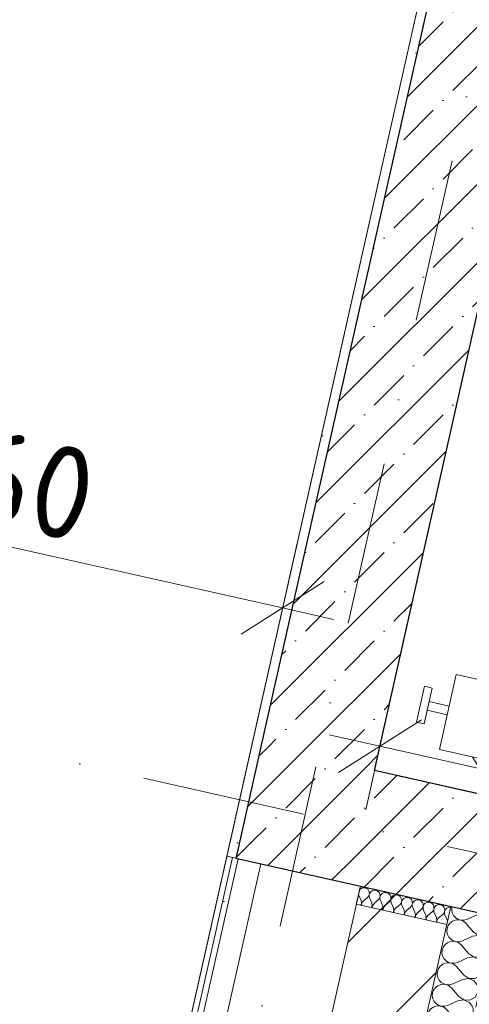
# Model space of a CAD drawing. Header units: millimetres. Extents: x -7213913 to -6930487, y 6129472 to 6353620.
# Tile 147 of 256: x -7194081 to -7193111, y 6175156 to 6177281. Entities that reach past the tile are written whole.
import ezdxf
from ezdxf.enums import TextEntityAlignment as Align

# ---------------------------------------------------------------- set-up
doc = ezdxf.new("R2010")
doc.units = ezdxf.units.MM
doc.header["$MEASUREMENT"] = 0
doc.linetypes.add('короткая штриховая', pattern=[282.222222, 141.111111, -141.111111])
doc.linetypes.add('Штрихпунктирная', pattern=[670.277762, 352.777767, -176.388884, 0, -141.111112])
for name, color, linetype, lineweight in [('0_Ном._пера__1', 7, 'Continuous', 0), ('S - МОП.АР_Ном._пера__2', 8, 'Continuous', 15), ('АР-вертикальная связь - Лифт.АР_Ном._пера__120', 7, 'Continuous', 0), ('АР-Стены_внешние_.АР_Ном._пера__1', 7, 'Continuous', 0), ('АР-Стены_внутренние_пилоны.АР_Ном._пера__1', 7, 'Continuous', 15), ('АР-Стены_Перегородки_межквартирные_200.АР_Ном._пера__1', 7, 'Continuous', 15), ('АР-Чертеж-Оси_Осевые размеры.АР_Ном._пера__120', 7, 'Continuous', 0), ('АР-Чертеж-Размеры.АР_Ном._пера__1', 7, 'Continuous', 0), ('Паспорта Зон Archicad_Ном._пера__1', 7, 'Continuous', 0)]:
    doc.layers.add(name, color=color, linetype=linetype, lineweight=lineweight)
for name, color, linetype in [('S - МОП.АР', 7, 'Continuous'), ('АР-Стены_внутренние_пилоны.АР', 7, 'Continuous'), ('АР-Стены_Перегородки_межквартирные_200.АР', 7, 'Continuous'), ('АР-Чертеж-Оси_Осевые размеры.АР', 7, 'Continuous'), ('АР-Чертеж-Размеры.АР', 7, 'Continuous')]:
    doc.layers.add(name, color=color, linetype=linetype)
doc.styles.add('РЎР“Р•РќР•Р\xa0Р\x98Р\xa0_РЎРўР\x98Р›Р¬_2', font='calibri.ttf')
doc.styles.add('РЎР“Р•РќР•Р\xa0Р\x98Р\xa0_РЎРўР\x98Р›Р¬_3', font='GOST_Common.ttf')
doc.styles.add('РЎР“Р•РќР•Р\xa0Р\x98Р\xa0_РЎРўР\x98Р›Р¬_5', font='GOTHIC.TTF')
doc.dimstyles.new('СГЕНЕРИР_СТИЛЬ__3', dxfattribs={"dimtxt": 129.999995, "dimasz": 142.5, "dimexe": 0.18, "dimexo": 300000, "dimgap": 0, "dimtad": 1, "dimdec": 0, "dimzin": 0, "dimdsep": 46, "dimtxsty": 'РЎР“Р•РќР•Р\xa0Р\x98Р\xa0_РЎРўР\x98Р›Р¬_3', "dimblk": 'ARROWHEAD_6', "dimblk1": 'ARROWHEAD_6', "dimblk2": 'ARROWHEAD_6', "dimcen": 0.09, "dimclrd": 7, "dimclre": 7, "dimclrt": 7, "dimazin": 0, "dimtfac": 1, "dimtdec": 4, "dimtmove": 0, "dimatfit": 3, "dimfxl": 1, "dimtolj": 1, "dimtzin": 0, "dimarcsym": 0})
doc.dimstyles.new('СГЕНЕРИР_СТИЛЬ__5', dxfattribs={"dimtxt": 200, "dimasz": 142.5, "dimexe": 0.18, "dimexo": 0.0625, "dimgap": 0, "dimtad": 1, "dimdec": 0, "dimzin": 0, "dimdsep": 46, "dimtxsty": 'РЎР“Р•РќР•Р\xa0Р\x98Р\xa0_РЎРўР\x98Р›Р¬_3', "dimblk": 'ARROWHEAD_6', "dimblk1": 'ARROWHEAD_6', "dimblk2": 'ARROWHEAD_6', "dimcen": 0.09, "dimse1": 1, "dimse2": 1, "dimclrd": 7, "dimclre": 7, "dimclrt": 7, "dimazin": 0, "dimtfac": 1, "dimtdec": 4, "dimtmove": 0, "dimatfit": 3, "dimfxl": 1, "dimtolj": 1, "dimtzin": 0, "dimarcsym": 0})
pattern_1 = [(45, (-6566190.34, 6562677.8), (-84.852814, 84.852814), []), (45, (-6566232.77, 6562720.22), (-84.852814, 84.852814), [90, -30, 0, -30])]
pattern_2 = [(0, (-6566190.34, 6562677.795), (0, 75), [0, -75])]
pattern_3 = [(45, (-6566190.34, 6563027.8), (-111.369318, 111.369318), [0, -105, 0, -157.5]), (110, (-6565840.34, 6563027.8), (148.001588, 53.868173), [0, -77, 0, -133])]

# ---------------------------------------------------------------- blocks, each defined once
blk = doc.blocks.new('Коридор _6_62_1', base_point=(-7194100.6, 6175439.7))
at = {"layer": 'S - МОП.АР_Ном._пера__2', "color": 8, "linetype": 'Continuous', "lineweight": 15, "flags": 128}
blk.add_lwpolyline([(-7197544.7, 6165182), (-7194510.3, 6164500.5), (-7194115.8, 6166256.9), (-7195628.1, 6166596.6), (-7194701.2, 6170723.6), (-7193138.8, 6177680.3), (-7194660.9, 6178022.2)], close=True, dxfattribs=at)
at = {"layer": 'Паспорта Зон Archicad_Ном._пера__1', "color": 7, "lineweight": 0, "style": 'РЎР“Р•РќР•Р\xa0Р\x98Р\xa0_РЎРўР\x98Р›Р¬_3'}
blk.add_attdef('ROOM_NUMBER', text='', height=350, rotation=347.3417, dxfattribs=at).set_placement((-7194567.4, 6175393.1), align=Align.MIDDLE_CENTER)
at = {"layer": 'Паспорта Зон Archicad_Ном._пера__1', "color": 7, "lineweight": 0, "style": 'РЎР“Р•РќР•Р\xa0Р\x98Р\xa0_РЎРўР\x98Р›Р¬_2'}
blk.add_attdef('ROOM_AREA', text='', height=200, rotation=347.3417, dxfattribs=at).set_placement((-7194299.3, 6174808.5), align=Align.MIDDLE_RIGHT)
blk = doc.blocks.new('Стена_182_1', base_point=(-7193465.1, 6175565.6))
at = {"layer": 'АР-Стены_внутренние_пилоны.АР', "linetype": 'Continuous', "lineweight": 0, "true_color": 0x000000}
h = blk.add_hatch(dxfattribs=at)
h.set_pattern_fill('ЖЕЛЕЗОБЕТОН__PROJECT__0001', color=18, style=0, pattern_type=2)
h.set_pattern_definition(pattern_1)
h.paths.add_polyline_path([(-7193559.7, 6175715), (-7193610.4, 6175489.1), (-7193315.8, 6175660.2)])
h = blk.add_hatch(dxfattribs=at)
h.set_pattern_fill('ЖЕЛЕЗОБЕТОН__PROJECT__0001', color=18, style=0, pattern_type=2)
h.set_pattern_definition(pattern_1)
h.paths.add_polyline_path([(-7193610.4, 6175489.1), (-7193614.5, 6175471), (-7193370.6, 6175416.3), (-7193315.8, 6175660.2)])
h = blk.add_hatch(dxfattribs=at)
h.set_pattern_fill('ЖЕЛЕЗОБЕТОН__PROJECT__0001', color=18, style=0, pattern_type=2)
h.set_pattern_definition(pattern_1)
h.paths.add_polyline_path([(-7193315.8, 6175660.2), (-7193370.6, 6175416.3), (-7191526.5, 6175002.1), (-7191471.7, 6175246)])
at = {"layer": 'АР-Стены_внутренние_пилоны.АР_Ном._пера__1', "color": 7, "linetype": 'Continuous', "lineweight": 30}
for p, q in [((-7193559.7, 6175715), (-7193610.4, 6175489.1)), ((-7193610.4, 6175489.1), (-7193614.5, 6175471))]:
    blk.add_line(p, q, dxfattribs=at)
at = {"layer": 'АР-Стены_внутренние_пилоны.АР_Ном._пера__1', "color": 7, "linetype": 'Continuous', "lineweight": 30, "flags": 128}
for points in [[(-7191471.7, 6175246), (-7193315.8, 6175660.2)], [(-7193614.5, 6175471), (-7191526.5, 6175002.1)]]:
    blk.add_lwpolyline(points, dxfattribs=at)
blk = doc.blocks.new('Стена_200_1', base_point=(-7193614.5, 6175471))
at = {"layer": 'АР-Стены_Перегородки_межквартирные_200.АР', "linetype": 'Continuous', "lineweight": 0, "true_color": 0x000000}
h = blk.add_hatch(dxfattribs=at)
h.set_pattern_fill('ШТУКАТУРКА__ГИПС_03_0001', color=18, style=0, pattern_type=2)
h.set_pattern_definition(pattern_2)
h.paths.add_polyline_path([(-7193634, 6175475.4), (-7194350.6, 6172284.8), (-7194338.4, 6172282), (-7193621.8, 6175472.7)])
h = blk.add_hatch(dxfattribs=at)
h.set_pattern_fill('ШТУКАТУРКА__ГИПС_03_0001', color=18, style=0, pattern_type=2)
h.set_pattern_definition(pattern_2)
h.paths.add_polyline_path([(-7193621.8, 6175472.7), (-7194338.4, 6172282), (-7194326.2, 6172279.3), (-7193609.6, 6175470)])
at = {"layer": 'АР-Стены_Перегородки_межквартирные_200.АР_Ном._пера__1', "color": 7, "linetype": 'Continuous', "lineweight": 0}
for p, q in [((-7193621.8, 6175472.7), (-7194338.4, 6172282)), ((-7193609.6, 6175470), (-7194326.2, 6172279.3))]:
    blk.add_line(p, q, dxfattribs=at)
at = {"layer": 'АР-Стены_Перегородки_межквартирные_200.АР_Ном._пера__1', "color": 7, "linetype": 'Continuous', "lineweight": 0, "flags": 128}
for points in [[(-7193634, 6175475.4), (-7194350.6, 6172284.8)], [(-7193560.8, 6175459), (-7193634, 6175475.4)], [(-7194277.4, 6172268.3), (-7193560.8, 6175459)]]:
    blk.add_lwpolyline(points, dxfattribs=at)
blk = doc.blocks.new('Стена_201_1', base_point=(-7193987.1, 6172100.6))
at = {"layer": 'АР-Стены_Перегородки_межквартирные_200.АР', "linetype": 'Continuous', "lineweight": 0, "true_color": 0x000000}
h = blk.add_hatch(dxfattribs=at)
h.set_pattern_fill('БЛОКИ_БЕТОННЫЕ_ЭФФЕКТИВН_78', color=18, style=0, pattern_type=2)
h.set_pattern_definition([(45, (-6566190.34, 6562677.8), (-127.279217, 127.279217), [])])
h.paths.add_polyline_path([(-7194062.8, 6172220.1), (-7193867.6, 6172176.3), (-7193151, 6175367), (-7193346.2, 6175410.8)])
at = {"layer": 'АР-Стены_Перегородки_межквартирные_200.АР_Ном._пера__1', "color": 7, "linetype": 'Continuous', "lineweight": 15, "flags": 128}
for points in [[(-7193346.2, 6175410.8), (-7194062.8, 6172220.1)], [(-7193151, 6175367), (-7193346.2, 6175410.8)], [(-7193216.8, 6175074.3), (-7193151, 6175367)]]:
    blk.add_lwpolyline(points, dxfattribs=at)
blk = doc.blocks.new('Стена_270_1', base_point=(-7192544.8, 6179663.4))
at = {"layer": 'АР-Стены_внутренние_пилоны.АР', "linetype": 'Continuous', "lineweight": 0, "true_color": 0x000000}
h = blk.add_hatch(dxfattribs=at)
h.set_pattern_fill('ЖЕЛЕЗОБЕТОН__PROJECT__0001', color=18, style=0, pattern_type=2)
h.set_pattern_definition(pattern_1)
h.paths.add_polyline_path([(-7192694.1, 6179568.8), (-7193559.7, 6175715), (-7193315.8, 6175660.2), (-7192450.2, 6179514)])
h = blk.add_hatch(dxfattribs=at)
h.set_pattern_fill('ШТУКАТУРКА__ГИПС_01_0001', color=18, style=0, pattern_type=2)
h.set_pattern_definition(pattern_3)
h.paths.add_polyline_path([(-7193138.8, 6177680.3), (-7193634, 6175475.4), (-7193610.4, 6175489.1), (-7193119.3, 6177675.9)])
h = blk.add_hatch(dxfattribs=at)
h.set_pattern_fill('ШТУКАТУРКА__ГИПС_01_0001', color=18, style=0, pattern_type=2)
h.set_pattern_definition(pattern_3)
h.paths.add_polyline_path([(-7193634, 6175475.4), (-7193614.5, 6175471), (-7193610.4, 6175489.1)])
at = {"layer": 'АР-Стены_внутренние_пилоны.АР_Ном._пера__1', "color": 7, "linetype": 'Continuous', "lineweight": 30}
for p, q in [((-7193114.9, 6177695.5), (-7193559.7, 6175715)), ((-7193559.7, 6175715), (-7193610.4, 6175489.1)), ((-7193610.4, 6175489.1), (-7193614.5, 6175471))]:
    blk.add_line(p, q, dxfattribs=at)
at = {"layer": 'АР-Стены_внутренние_пилоны.АР_Ном._пера__1', "color": 7, "linetype": 'Continuous', "lineweight": 0, "flags": 128}
for points in [[(-7193138.8, 6177680.3), (-7193634, 6175475.4)], [(-7193634, 6175475.4), (-7193614.5, 6175471)]]:
    blk.add_lwpolyline(points, dxfattribs=at)
at = {"layer": 'АР-Стены_внутренние_пилоны.АР_Ном._пера__1', "color": 7, "linetype": 'Continuous', "lineweight": 30, "flags": 128}
blk.add_lwpolyline([(-7193315.8, 6175660.2), (-7192910.4, 6177465.2)], dxfattribs=at)
blk = doc.blocks.new('*X823', base_point=(-6566190.3, 6562677.8))
at = {"layer": 'АР-Стены_внешние_.АР_Ном._пера__1', "color": 7, "linetype": 'Continuous', "lineweight": 0}
for p, q in [((-7193339.3, 6175407.4), (-7193342.5, 6175406.8)), ((-7193336, 6175407.1), (-7193339.3, 6175407.4)), ((-7193350.2, 6175392.9), (-7193349.5, 6175390.6)), ((-7193344.6, 6175379.8), (-7193349.5, 6175390.6)), ((-7193345.5, 6175405.3), (-7193347.9, 6175403)), ((-7193347.9, 6175403), (-7193347.9, 6175402.9)), ((-7193342.5, 6175406.8), (-7193345.5, 6175405.3)), ((-7193340, 6175378.7), (-7193330.9, 6175386.5)), ((-7193333, 6175406), (-7193336, 6175407.1)), ((-7193330.3, 6175404), (-7193333, 6175406)), ((-7193330.9, 6175386.5), (-7193328.7, 6175388.9)), ((-7193328.3, 6175401.4), (-7193330.3, 6175404)), ((-7193328.7, 6175388.9), (-7193327.3, 6175391.9)), ((-7193327.1, 6175398.4), (-7193328.3, 6175401.4)), ((-7193327.3, 6175391.9), (-7193326.7, 6175395.1)), ((-7193326.3, 6175395), (-7193327.2, 6175391.8)), ((-7193327.2, 6175391.8), (-7193327.2, 6175388.6)), ((-7193327.2, 6175388.6), (-7193326.3, 6175385.4)), ((-7193326.7, 6175395.1), (-7193327.1, 6175398.4)), ((-7193324.6, 6175397.8), (-7193326.3, 6175395)), ((-7193322.2, 6175400.1), (-7193324.6, 6175397.8)), ((-7193319.3, 6175401.5), (-7193322.2, 6175400.1)), ((-7193316.1, 6175402.2), (-7193319.3, 6175401.5)), ((-7193312.8, 6175401.9), (-7193316.1, 6175402.2)), ((-7193309.7, 6175400.8), (-7193312.8, 6175401.9)), ((-7193307.1, 6175398.8), (-7193309.7, 6175400.8)), ((-7193305.1, 6175396.2), (-7193307.1, 6175398.8)), ((-7193305.5, 6175383.7), (-7193304.1, 6175386.7)), ((-7193303.9, 6175393.2), (-7193305.1, 6175396.2)), ((-7193304.1, 6175386.7), (-7193303.5, 6175389.9)), ((-7193303.1, 6175389.8), (-7193304, 6175386.6)), ((-7193304, 6175386.6), (-7193304, 6175383.3)), ((-7193303.5, 6175389.9), (-7193303.9, 6175393.2)), ((-7193301.4, 6175392.6), (-7193303.1, 6175389.8)), ((-7193299, 6175394.8), (-7193301.4, 6175392.6)), ((-7193296.1, 6175396.3), (-7193299, 6175394.8)), ((-7193292.8, 6175397), (-7193296.1, 6175396.3)), ((-7193289.6, 6175396.7), (-7193292.8, 6175397)), ((-7193286.5, 6175395.5), (-7193289.6, 6175396.7)), ((-7193283.9, 6175393.6), (-7193286.5, 6175395.5)), ((-7193281.8, 6175391), (-7193283.9, 6175393.6)), ((-7193280.6, 6175387.9), (-7193281.8, 6175391)), ((-7193280.3, 6175384.7), (-7193280.6, 6175387.9)), ((-7193278.2, 6175387.4), (-7193279.9, 6175384.6)), ((-7193275.8, 6175389.6), (-7193278.2, 6175387.4)), ((-7193272.8, 6175391.1), (-7193275.8, 6175389.6)), ((-7193269.6, 6175391.7), (-7193272.8, 6175391.1)), ((-7193266.3, 6175391.5), (-7193269.6, 6175391.7)), ((-7193263.3, 6175390.3), (-7193266.3, 6175391.5)), ((-7193260.6, 6175388.4), (-7193263.3, 6175390.3)), ((-7193258.6, 6175385.8), (-7193260.6, 6175388.4)), ((-7193246.4, 6175386.5), (-7193249.6, 6175385.9)), ((-7193243.1, 6175386.3), (-7193246.4, 6175386.5)), ((-7193240, 6175385.1), (-7193243.1, 6175386.3)), ((-7193345.4, 6175369.4), (-7193343.7, 6175373.3)), ((-7193343.7, 6175373.3), (-7193344.6, 6175379.8)), ((-7193343.6, 6175373.3), (-7193343.7, 6175369.1)), ((-7193340, 6175378.7), (-7193343.6, 6175373.3)), ((-7193321.4, 6175374.6), (-7193326.3, 6175385.4)), ((-7193322.1, 6175364.2), (-7193320.4, 6175368.1)), ((-7193320.4, 6175368.1), (-7193321.4, 6175374.6)), ((-7193320.3, 6175368.1), (-7193320.5, 6175363.9)), ((-7193316.7, 6175373.5), (-7193320.3, 6175368.1)), ((-7193316.7, 6175373.5), (-7193307.7, 6175381.2)), ((-7193307.7, 6175381.2), (-7193305.5, 6175383.7)), ((-7193304, 6175383.3), (-7193303, 6175380.2)), ((-7193298.2, 6175369.3), (-7193303, 6175380.2)), ((-7193297.2, 6175362.9), (-7193298.2, 6175369.3)), ((-7193293.5, 6175368.3), (-7193297.1, 6175362.9)), ((-7193293.5, 6175368.3), (-7193284.5, 6175376)), ((-7193284.5, 6175376), (-7193282.3, 6175378.5)), ((-7193282.3, 6175378.5), (-7193280.8, 6175381.4)), ((-7193280.8, 6175381.4), (-7193280.3, 6175384.7)), ((-7193279.9, 6175384.6), (-7193280.8, 6175381.4)), ((-7193280.8, 6175381.4), (-7193280.7, 6175378.1)), ((-7193280.7, 6175378.1), (-7193279.8, 6175375)), ((-7193274.9, 6175364.1), (-7193279.8, 6175375)), ((-7193270.3, 6175363.1), (-7193261.2, 6175370.8)), ((-7193261.2, 6175370.8), (-7193259, 6175373.3)), ((-7193259, 6175373.3), (-7193257.6, 6175376.2)), ((-7193257.4, 6175382.7), (-7193258.6, 6175385.8)), ((-7193257.6, 6175376.2), (-7193257.1, 6175379.5)), ((-7193256.6, 6175379.4), (-7193257.5, 6175376.2)), ((-7193257.5, 6175376.2), (-7193257.5, 6175372.9)), ((-7193257.5, 6175372.9), (-7193256.6, 6175369.8)), ((-7193257.1, 6175379.5), (-7193257.4, 6175382.7)), ((-7193254.9, 6175382.2), (-7193256.6, 6175379.4)), ((-7193251.7, 6175358.9), (-7193256.6, 6175369.8)), ((-7193252.5, 6175384.4), (-7193254.9, 6175382.2)), ((-7193249.6, 6175385.9), (-7193252.5, 6175384.4)), ((-7193247, 6175357.9), (-7193238, 6175365.6)), ((-7193237.4, 6175383.2), (-7193240, 6175385.1)), ((-7193238, 6175365.6), (-7193235.8, 6175368)), ((-7193235.4, 6175380.6), (-7193237.4, 6175383.2)), ((-7193235.8, 6175368), (-7193234.4, 6175371)), ((-7193234.2, 6175377.5), (-7193235.4, 6175380.6)), ((-7193234.4, 6175371), (-7193233.8, 6175374.2)), ((-7193233.4, 6175374.1), (-7193234.3, 6175371)), ((-7193234.3, 6175371), (-7193234.3, 6175367.7)), ((-7193234.3, 6175367.7), (-7193233.3, 6175364.5)), ((-7193233.8, 6175374.2), (-7193234.2, 6175377.5)), ((-7193231.7, 6175377), (-7193233.4, 6175374.1)), ((-7193229.3, 6175379.2), (-7193231.7, 6175377)), ((-7193226.4, 6175380.7), (-7193229.3, 6175379.2)), ((-7193223.2, 6175381.3), (-7193226.4, 6175380.7)), ((-7193219.9, 6175381), (-7193223.2, 6175381.3)), ((-7193216.8, 6175379.9), (-7193219.9, 6175381)), ((-7193214.2, 6175377.9), (-7193216.8, 6175379.9)), ((-7193212.2, 6175375.3), (-7193214.2, 6175377.9)), ((-7193212.6, 6175362.8), (-7193211.2, 6175365.8)), ((-7193210.9, 6175372.3), (-7193212.2, 6175375.3)), ((-7193211.2, 6175365.8), (-7193210.6, 6175369)), ((-7193210.2, 6175368.9), (-7193211.1, 6175365.8)), ((-7193211.1, 6175365.8), (-7193211, 6175362.5)), ((-7193210.6, 6175369), (-7193210.9, 6175372.3)), ((-7193208.5, 6175371.7), (-7193210.2, 6175368.9)), ((-7193206.1, 6175374), (-7193208.5, 6175371.7)), ((-7193203.1, 6175375.5), (-7193206.1, 6175374)), ((-7193199.9, 6175376.1), (-7193203.1, 6175375.5)), ((-7193196.6, 6175375.8), (-7193199.9, 6175376.1)), ((-7193193.6, 6175374.7), (-7193196.6, 6175375.8)), ((-7193190.9, 6175372.7), (-7193193.6, 6175374.7)), ((-7193188.9, 6175370.1), (-7193190.9, 6175372.7)), ((-7193187.7, 6175367.1), (-7193188.9, 6175370.1)), ((-7193187.4, 6175363.8), (-7193187.7, 6175367.1)), ((-7193185.2, 6175366.5), (-7193187, 6175363.7)), ((-7193182.8, 6175368.8), (-7193185.2, 6175366.5)), ((-7193179.9, 6175370.2), (-7193182.8, 6175368.8)), ((-7193176.7, 6175370.9), (-7193179.9, 6175370.2)), ((-7193173.4, 6175370.6), (-7193176.7, 6175370.9)), ((-7193170.3, 6175369.5), (-7193173.4, 6175370.6)), ((-7193167.7, 6175367.5), (-7193170.3, 6175369.5)), ((-7193165.7, 6175364.9), (-7193167.7, 6175367.5)), ((-7193164.5, 6175361.9), (-7193165.7, 6175364.9)), ((-7193156.7, 6175365), (-7193159.6, 6175363.5)), ((-7193153.5, 6175365.7), (-7193156.7, 6175365)), ((-7193151.3, 6175365.5), (-7193153.5, 6175365.7)), ((-7193298.9, 6175359), (-7193297.2, 6175362.9)), ((-7193297.1, 6175362.9), (-7193297.3, 6175358.6)), ((-7193275.7, 6175353.8), (-7193274, 6175357.7)), ((-7193274, 6175357.7), (-7193274.9, 6175364.1)), ((-7193273.9, 6175357.7), (-7193274, 6175353.4)), ((-7193270.3, 6175363.1), (-7193273.9, 6175357.7)), ((-7193252.4, 6175348.6), (-7193250.7, 6175352.5)), ((-7193250.7, 6175352.5), (-7193251.7, 6175358.9)), ((-7193250.7, 6175352.4), (-7193250.8, 6175348.2)), ((-7193247, 6175357.9), (-7193250.7, 6175352.4)), ((-7193228.5, 6175353.7), (-7193233.3, 6175364.5)), ((-7193229.2, 6175343.4), (-7193227.5, 6175347.2)), ((-7193227.5, 6175347.2), (-7193228.5, 6175353.7)), ((-7193227.4, 6175347.2), (-7193227.6, 6175343)), ((-7193223.8, 6175352.6), (-7193227.4, 6175347.2)), ((-7193223.8, 6175352.6), (-7193214.8, 6175360.4)), ((-7193214.8, 6175360.4), (-7193212.6, 6175362.8)), ((-7193211, 6175362.5), (-7193210.1, 6175359.3)), ((-7193205.2, 6175348.5), (-7193210.1, 6175359.3)), ((-7193204.3, 6175342), (-7193205.2, 6175348.5)), ((-7193200.6, 6175347.4), (-7193204.2, 6175342)), ((-7193200.6, 6175347.4), (-7193191.5, 6175355.2)), ((-7193191.5, 6175355.2), (-7193189.3, 6175357.6)), ((-7193189.3, 6175357.6), (-7193187.9, 6175360.6)), ((-7193187.9, 6175360.6), (-7193187.4, 6175363.8)), ((-7193187, 6175363.7), (-7193187.8, 6175360.5)), ((-7193187.8, 6175360.5), (-7193187.8, 6175357.3)), ((-7193187.8, 6175357.3), (-7193186.9, 6175354.1)), ((-7193182, 6175343.3), (-7193186.9, 6175354.1)), ((-7193177.4, 6175342.2), (-7193168.3, 6175349.9)), ((-7193168.3, 6175349.9), (-7193166.1, 6175352.4)), ((-7193166.1, 6175352.4), (-7193164.7, 6175355.4)), ((-7193164.7, 6175355.4), (-7193164.1, 6175358.6)), ((-7193163.7, 6175358.5), (-7193164.6, 6175355.3)), ((-7193164.6, 6175355.3), (-7193164.6, 6175352)), ((-7193164.6, 6175352), (-7193163.7, 6175348.9)), ((-7193164.1, 6175358.6), (-7193164.5, 6175361.9)), ((-7193162, 6175361.3), (-7193163.7, 6175358.5)), ((-7193158.8, 6175338), (-7193163.7, 6175348.9)), ((-7193159.6, 6175363.5), (-7193162, 6175361.3)), ((-7193206, 6175338.1), (-7193204.3, 6175342)), ((-7193204.2, 6175342), (-7193204.3, 6175337.8)), ((-7193182.7, 6175332.9), (-7193181.1, 6175336.8)), ((-7193181.1, 6175336.8), (-7193182, 6175343.3)), ((-7193181, 6175336.8), (-7193181.1, 6175332.6)), ((-7193177.4, 6175342.2), (-7193181, 6175336.8)), ((-7193158.3, 6175334.7), (-7193158.8, 6175338))]:
    blk.add_line(p, q, dxfattribs=at)
blk = doc.blocks.new('Штриховка_3_1', base_point=(-6566190.3, 6562677.8))
at = {"layer": 'АР-Стены_внешние_.АР_Ном._пера__1', "color": 7, "linetype": 'Continuous', "lineweight": 0, "flags": 128}
blk.add_lwpolyline([(-7193151.1, 6175366.8), (-7193346.2, 6175410.6), (-7193355, 6175371.6), (-7193159.8, 6175327.8)], close=True, dxfattribs=at)
at = {"layer": 'АР-Стены_внешние_.АР_Ном._пера__1', "color": 7, "linetype": 'Continuous', "lineweight": 0}
blk.add_blockref('*X823', (-6566190.3, 6562677.8), dxfattribs=at)
blk = doc.blocks.new('*X827', base_point=(-6566190.3, 6562677.8))
at = {"layer": '0_Ном._пера__1', "color": 7, "linetype": 'Continuous', "lineweight": 0}
for p, q in [((-7193109, 6175124.8), (-7193102.8, 6175136.2)), ((-7193102.8, 6175136.2), (-7193103.3, 6175146.1)), ((-7193146.2, 6175116.7), (-7193158.3, 6175111.3)), ((-7193133.3, 6175118.6), (-7193146.2, 6175116.7)), ((-7193139.7, 6175123.1), (-7193133.3, 6175118.8)), ((-7193133.3, 6175118.8), (-7193120.3, 6175118.3)), ((-7193121.4, 6175113.4), (-7193133.3, 6175118.6)), ((-7193113.9, 6175102.8), (-7193121.4, 6175113.4)), ((-7193120.3, 6175118.3), (-7193109, 6175124.8)), ((-7193170, 6175097.7), (-7193174.1, 6175101.3)), ((-7193154.6, 6175079.5), (-7193170, 6175097.7)), ((-7193119.4, 6175078.3), (-7193113.2, 6175089.8)), ((-7193113.2, 6175089.8), (-7193113.9, 6175102.8)), ((-7193211.3, 6175077.7), (-7193210.6, 6175074.4)), ((-7193210.6, 6175074.4), (-7193209.8, 6175072.7)), ((-7193156.7, 6175070.2), (-7193170.7, 6175063.9)), ((-7193143.8, 6175072.1), (-7193156.7, 6175070.2)), ((-7193154.6, 6175079.5), (-7193143.7, 6175072.3)), ((-7193131.8, 6175067), (-7193143.8, 6175072.1)), ((-7193143.7, 6175072.3), (-7193130.7, 6175071.9)), ((-7193130.7, 6175071.9), (-7193119.4, 6175078.3)), ((-7193124.4, 6175056.3), (-7193131.8, 6175067)), ((-7193124.2, 6175053.5), (-7193124.4, 6175056.3))]:
    blk.add_line(p, q, dxfattribs=at)
blk = doc.blocks.new('*X828', base_point=(-6566190.3, 6562677.8))
at = {"layer": '0_Ном._пера__1', "color": 7, "linetype": 'Continuous', "lineweight": 0}
for p, q in [((-7193190.5, 6175170.8), (-7193189.8, 6175167.3)), ((-7193189.8, 6175167.3), (-7193186.8, 6175161.5)), ((-7193186.8, 6175161.5), (-7193182.3, 6175156.7)), ((-7193176.9, 6175152.5), (-7193183.4, 6175151.8)), ((-7193182.3, 6175156.7), (-7193176.7, 6175153.3)), ((-7193170.4, 6175151.3), (-7193176.9, 6175152.5)), ((-7193176.7, 6175153.3), (-7193170.4, 6175151.5)), ((-7193163.8, 6175151.6), (-7193157.5, 6175153.4)), ((-7193142.6, 6175160.1), (-7193157.5, 6175153.4)), ((-7193200.9, 6175133.9), (-7193201.5, 6175127.3)), ((-7193198.6, 6175140), (-7193200.9, 6175133.9)), ((-7193194.7, 6175145.3), (-7193198.6, 6175140)), ((-7193189.5, 6175149.3), (-7193194.7, 6175145.3)), ((-7193183.4, 6175151.8), (-7193189.5, 6175149.3)), ((-7193170.4, 6175151.5), (-7193163.8, 6175151.6)), ((-7193164.5, 6175148.5), (-7193170.4, 6175151.3)), ((-7193159.6, 6175144.1), (-7193164.5, 6175148.5)), ((-7193144.1, 6175126), (-7193159.6, 6175144.1)), ((-7193103.5, 6175149.2), (-7193105.2, 6175151.7)), ((-7193103.3, 6175146.1), (-7193103.5, 6175149.2)), ((-7193201.5, 6175127.3), (-7193200.2, 6175120.9)), ((-7193200.2, 6175120.9), (-7193197.2, 6175115)), ((-7193197.2, 6175115), (-7193192.8, 6175110.2)), ((-7193192.8, 6175110.2), (-7193187.1, 6175106.8)), ((-7193158.3, 6175111.3), (-7193167.9, 6175106.9)), ((-7193144.1, 6175126), (-7193139.7, 6175123.1)), ((-7193209.1, 6175093.6), (-7193211.4, 6175087.4)), ((-7193205.2, 6175098.8), (-7193209.1, 6175093.6)), ((-7193200, 6175102.9), (-7193205.2, 6175098.8)), ((-7193193.9, 6175105.3), (-7193200, 6175102.9)), ((-7193187.3, 6175106), (-7193193.9, 6175105.3)), ((-7193180.8, 6175104.9), (-7193187.3, 6175106)), ((-7193187.1, 6175106.8), (-7193180.8, 6175105.1)), ((-7193180.8, 6175105.1), (-7193174.2, 6175105.1)), ((-7193174.9, 6175102), (-7193180.8, 6175104.9)), ((-7193174.1, 6175101.3), (-7193174.9, 6175102)), ((-7193174.2, 6175105.1), (-7193167.9, 6175106.9)), ((-7193211.4, 6175087.4), (-7193211.9, 6175080.9)), ((-7193211.9, 6175080.9), (-7193211.3, 6175077.7))]:
    blk.add_line(p, q, dxfattribs=at)
blk = doc.blocks.new('*X829', base_point=(-6566190.3, 6562677.8))
at = {"layer": '0_Ном._пера__1', "color": 7, "linetype": 'Continuous', "lineweight": 0}
for p, q in [((-7193148.8, 6175366.2), (-7193149.3, 6175359.6)), ((-7193148.7, 6175366.4), (-7193148.8, 6175366.2)), ((-7193149.3, 6175359.6), (-7193148, 6175353.2)), ((-7193148, 6175353.2), (-7193145, 6175347.3)), ((-7193145, 6175347.3), (-7193140.6, 6175342.5)), ((-7193094, 6175349), (-7193115.8, 6175339.3)), ((-7193081.2, 6175350.9), (-7193094, 6175349)), ((-7193081.5, 6175351.3), (-7193081.1, 6175351.1)), ((-7193069.2, 6175345.7), (-7193081.2, 6175350.9)), ((-7193081.1, 6175351.1), (-7193080.3, 6175351.1)), ((-7193061.8, 6175335.1), (-7193069.2, 6175345.7)), ((-7193156.9, 6175325.9), (-7193159.2, 6175319.7)), ((-7193153, 6175331.2), (-7193156.9, 6175325.9)), ((-7193147.8, 6175335.2), (-7193153, 6175331.2)), ((-7193141.7, 6175337.6), (-7193147.8, 6175335.2)), ((-7193135.1, 6175338.3), (-7193141.7, 6175337.6)), ((-7193140.6, 6175342.5), (-7193135, 6175339.1)), ((-7193128.7, 6175337.2), (-7193135.1, 6175338.3)), ((-7193135, 6175339.1), (-7193128.6, 6175337.4)), ((-7193122.8, 6175334.3), (-7193128.7, 6175337.2)), ((-7193128.6, 6175337.4), (-7193122.1, 6175337.4)), ((-7193117.8, 6175330), (-7193122.8, 6175334.3)), ((-7193122.1, 6175337.4), (-7193115.8, 6175339.3)), ((-7193102.4, 6175311.8), (-7193117.8, 6175330)), ((-7193061, 6175322.1), (-7193061.8, 6175335.1)), ((-7193159.2, 6175319.7), (-7193159.7, 6175313.2)), ((-7193159.7, 6175313.2), (-7193158.5, 6175306.7)), ((-7193158.5, 6175306.7), (-7193155.5, 6175300.9)), ((-7193104.5, 6175302.6), (-7193126.2, 6175292.8)), ((-7193091.6, 6175304.4), (-7193104.5, 6175302.6)), ((-7193102.4, 6175311.8), (-7193091.6, 6175304.6)), ((-7193091.6, 6175304.6), (-7193078.6, 6175304.2)), ((-7193079.7, 6175299.3), (-7193091.6, 6175304.4)), ((-7193078.6, 6175304.2), (-7193067.3, 6175310.7)), ((-7193067.3, 6175310.7), (-7193061, 6175322.1)), ((-7193163.4, 6175284.7), (-7193167.3, 6175279.4)), ((-7193158.2, 6175288.7), (-7193163.4, 6175284.7)), ((-7193152.1, 6175291.2), (-7193158.2, 6175288.7)), ((-7193155.5, 6175300.9), (-7193151, 6175296.1)), ((-7193145.6, 6175291.8), (-7193152.1, 6175291.2)), ((-7193151, 6175296.1), (-7193145.4, 6175292.6)), ((-7193139.1, 6175290.7), (-7193145.6, 6175291.8)), ((-7193145.4, 6175292.6), (-7193139.1, 6175290.9)), ((-7193139.1, 6175290.9), (-7193132.5, 6175290.9)), ((-7193133.2, 6175287.9), (-7193139.1, 6175290.7)), ((-7193128.3, 6175283.5), (-7193133.2, 6175287.9)), ((-7193132.5, 6175290.9), (-7193126.2, 6175292.8)), ((-7193112.8, 6175265.4), (-7193128.3, 6175283.5)), ((-7193072.2, 6175288.6), (-7193079.7, 6175299.3)), ((-7193071.5, 6175275.6), (-7193072.2, 6175288.6)), ((-7193169.6, 6175273.3), (-7193170.2, 6175266.7)), ((-7193170.2, 6175266.7), (-7193168.9, 6175260.3)), ((-7193167.3, 6175279.4), (-7193169.6, 6175273.3)), ((-7193168.9, 6175260.3), (-7193165.9, 6175254.4)), ((-7193112.8, 6175265.4), (-7193102, 6175258.2)), ((-7193089, 6175257.7), (-7193077.7, 6175264.2)), ((-7193077.7, 6175264.2), (-7193071.5, 6175275.6)), ((-7193173.8, 6175238.2), (-7193177.7, 6175232.9)), ((-7193168.6, 6175242.3), (-7193173.8, 6175238.2)), ((-7193162.6, 6175244.7), (-7193168.6, 6175242.3)), ((-7193165.9, 6175254.4), (-7193161.4, 6175249.6)), ((-7193156, 6175245.4), (-7193162.6, 6175244.7)), ((-7193161.4, 6175249.6), (-7193155.8, 6175246.2)), ((-7193149.5, 6175244.3), (-7193156, 6175245.4)), ((-7193155.8, 6175246.2), (-7193149.5, 6175244.4)), ((-7193149.5, 6175244.4), (-7193142.9, 6175244.5)), ((-7193143.6, 6175241.4), (-7193149.5, 6175244.3)), ((-7193138.7, 6175237), (-7193143.6, 6175241.4)), ((-7193142.9, 6175244.5), (-7193136.6, 6175246.3)), ((-7193114.9, 6175256.1), (-7193136.6, 6175246.3)), ((-7193102, 6175258), (-7193114.9, 6175256.1)), ((-7193102, 6175258.2), (-7193089, 6175257.7)), ((-7193090.1, 6175252.8), (-7193102, 6175258)), ((-7193082.6, 6175242.2), (-7193090.1, 6175252.8)), ((-7193081.9, 6175229.2), (-7193082.6, 6175242.2)), ((-7193180.1, 6175226.8), (-7193180.6, 6175220.3)), ((-7193180.6, 6175220.3), (-7193179.3, 6175213.8)), ((-7193177.7, 6175232.9), (-7193180.1, 6175226.8)), ((-7193123.3, 6175218.9), (-7193138.7, 6175237)), ((-7193123.3, 6175218.9), (-7193112.4, 6175211.7)), ((-7193099.4, 6175211.3), (-7193088.1, 6175217.7)), ((-7193088.1, 6175217.7), (-7193081.9, 6175229.2)), ((-7193179.1, 6175195.8), (-7193184.3, 6175191.8)), ((-7193179.3, 6175213.8), (-7193176.4, 6175208)), ((-7193173, 6175198.2), (-7193179.1, 6175195.8)), ((-7193176.4, 6175208), (-7193171.9, 6175203.1)), ((-7193166.5, 6175198.9), (-7193173, 6175198.2)), ((-7193171.9, 6175203.1), (-7193166.3, 6175199.7)), ((-7193160, 6175197.8), (-7193166.5, 6175198.9)), ((-7193166.3, 6175199.7), (-7193159.9, 6175198)), ((-7193154.1, 6175194.9), (-7193160, 6175197.8)), ((-7193159.9, 6175198), (-7193153.4, 6175198)), ((-7193149.2, 6175190.6), (-7193154.1, 6175194.9)), ((-7193153.4, 6175198), (-7193147.1, 6175199.9)), ((-7193125.3, 6175209.6), (-7193147.1, 6175199.9)), ((-7193112.5, 6175211.5), (-7193125.3, 6175209.6)), ((-7193100.5, 6175206.4), (-7193112.5, 6175211.5)), ((-7193112.4, 6175211.7), (-7193099.4, 6175211.3)), ((-7193093.1, 6175195.7), (-7193100.5, 6175206.4)), ((-7193092.4, 6175182.7), (-7193093.1, 6175195.7)), ((-7193190.5, 6175180.3), (-7193191, 6175173.8)), ((-7193191, 6175173.8), (-7193190.5, 6175170.8)), ((-7193188.2, 6175186.5), (-7193190.5, 6175180.3)), ((-7193184.3, 6175191.8), (-7193188.2, 6175186.5)), ((-7193133.7, 6175172.5), (-7193149.2, 6175190.6)), ((-7193098.6, 6175171.3), (-7193092.4, 6175182.7)), ((-7193135.8, 6175163.2), (-7193142.6, 6175160.1)), ((-7193122.9, 6175165.1), (-7193135.8, 6175163.2)), ((-7193133.7, 6175172.5), (-7193122.9, 6175165.2)), ((-7193122.9, 6175165.2), (-7193109.9, 6175164.8)), ((-7193111, 6175159.9), (-7193122.9, 6175165.1)), ((-7193105.2, 6175151.7), (-7193111, 6175159.9)), ((-7193109.9, 6175164.8), (-7193098.6, 6175171.3))]:
    blk.add_line(p, q, dxfattribs=at)
blk = doc.blocks.new('Стена_397_1', base_point=(-7193053.5, 6175345))
at = {"layer": '0_Ном._пера__1', "color": 7, "linetype": 'Continuous', "lineweight": 0, "flags": 128}
for points in [[(-7193151, 6175367), (-7193216.8, 6175074.3)], [(-7193053.5, 6175345), (-7193151, 6175367)], [(-7193097.3, 6175149.9), (-7193053.5, 6175345)], [(-7193216.8, 6175074.3), (-7193119.2, 6175052.3)]]:
    blk.add_lwpolyline(points, dxfattribs=at)
at = {"color": 7, "lineweight": 0}
for name in ['*X829', '*X828', '*X827']:
    blk.add_blockref(name, (-6566190.3, 6562677.8), dxfattribs=at)
blk = doc.blocks.new('*D975', base_point=(-6566190.3, 6562677.8))
at = {"layer": 'АР-Чертеж-Размеры.АР_Ном._пера__1', "color": 7, "linetype": 'Continuous', "lineweight": 0, "transparency": 16777216}
for p, q in [((-7193334.7, 6175575.7), (-7193273.1, 6175850.2)), ((-7193214.3, 6175769.7), (-7193393.5, 6175656.2)), ((-7193413.7, 6175737.6), (-7193303.9, 6175713)), ((-7193303.9, 6175713), (-7191459.9, 6175298.8)), ((-7191490.7, 6175161.6), (-7191429, 6175436)), ((-7191549.5, 6175242), (-7191370.2, 6175355.5)), ((-7191459.9, 6175298.8), (-7191350.1, 6175274.1))]:
    blk.add_line(p, q, dxfattribs=at)
at = {"layer": 'АР-Чертеж-Размеры.АР_Ном._пера__1', "color": 7, "lineweight": 0, "transparency": 16777216, "insert": (-7192565, 6175573.6), "char_height": 130, "attachment_point": 7, "rotation": 347.3417, "style": 'РЎР“Р•РќР•Р\xa0Р\x98Р\xa0_РЎРўР\x98Р›Р¬_3'}
blk.add_mtext('\\A1;{\\pql;\\fGOST Common|b0|i0|c204|p0;\\W1.000000;1\xa0890}', dxfattribs=at)
blk = doc.blocks.new('ARROWHEAD_6')
at = {"color": 0, "linetype": 'Continuous', "lineweight": 0}
for p, q in [((-0.5, -0.5), (0.5, 0.5)), ((0, 0), (-1, 0))]:
    blk.add_line(p, q, dxfattribs=at)
blk = doc.blocks.new('*D977', base_point=(-6566190.3, 6562677.8))
at = {"layer": 'АР-Чертеж-Размеры.АР_Ном._пера__1', "color": 7, "linetype": 'Continuous', "lineweight": 0, "transparency": 16777216}
for p, q in [((-7192642, 6177404.9), (-7192617.3, 6177514.7)), ((-7192585.2, 6177315.3), (-7192698.7, 6177494.6)), ((-7192504.8, 6177374.1), (-7192779.2, 6177435.8)), ((-7193047.4, 6175599.9), (-7192642, 6177404.9)), ((-7193104.1, 6175689.5), (-7192990.6, 6175510.3)), ((-7192910.2, 6175569.1), (-7193184.6, 6175630.7)), ((-7193072, 6175490.1), (-7193047.4, 6175599.9))]:
    blk.add_line(p, q, dxfattribs=at)
at = {"layer": 'АР-Чертеж-Размеры.АР_Ном._пера__1', "color": 7, "lineweight": 0, "transparency": 16777216, "insert": (-7192912.5, 6176319.3), "char_height": 130, "attachment_point": 7, "rotation": 77.3417, "style": 'РЎР“Р•РќР•Р\xa0Р\x98Р\xa0_РЎРўР\x98Р›Р¬_3'}
blk.add_mtext('\\A1;{\\pql;\\fGOST Common|b0|i0|c204|p0;\\W1.000000;1\xa0850}', dxfattribs=at)
blk = doc.blocks.new('*D1032', base_point=(-6566190.3, 6562677.8))
at = {"layer": 'АР-Чертеж-Размеры.АР_Ном._пера__1', "color": 7, "linetype": 'Continuous', "lineweight": 0, "transparency": 16777216}
for p, q in [((-7195066.5, 6176215.9), (-7195004.9, 6176490.3)), ((-7194946.1, 6176409.8), (-7195125.3, 6176296.4)), ((-7195145.5, 6176377.7), (-7195035.7, 6176353.1)), ((-7195035.7, 6176353.1), (-7193513.7, 6176011.2)), ((-7193544.5, 6175874), (-7193482.9, 6176148.5)), ((-7193603.3, 6175954.5), (-7193424.1, 6176068)), ((-7193513.7, 6176011.2), (-7193403.9, 6175986.6))]:
    blk.add_line(p, q, dxfattribs=at)
at = {"layer": 'АР-Чертеж-Размеры.АР_Ном._пера__1', "color": 7, "lineweight": 0, "transparency": 16777216, "insert": (-7194556.4, 6176286.4), "char_height": 200, "attachment_point": 7, "rotation": 347.3417, "style": 'РЎР“Р•РќР•Р\xa0Р\x98Р\xa0_РЎРўР\x98Р›Р¬_3'}
blk.add_mtext('\\A1;{\\pql;\\fGOST Common|b0|i0|c204|p0;\\W1.000000;1\xa0560}', dxfattribs=at)
blk = doc.blocks.new('Стандартный Маркер Сетки[187]_1', base_point=(-7209178.4, 6179094.6))
at = {"layer": 'АР-Чертеж-Оси_Осевые размеры.АР_Ном._пера__120', "color": 7, "linetype": 'Штрихпунктирная', "lineweight": 0}
blk.add_line((-7208202.8, 6178875.5), (-7184083.8, 6173458.5), dxfattribs=at)
at = {"layer": 'АР-Чертеж-Оси_Осевые размеры.АР_Ном._пера__120', "color": 7, "lineweight": 0, "style": 'РЎР“Р•РќР•Р\xa0Р\x98Р\xa0_РЎРўР\x98Р›Р¬_5'}
blk.add_attdef('AC_MarkerText_1', text='', height=350, rotation=347.3417, dxfattribs=at).set_placement((-7209596.4, 6179385.2), align=Align.TOP_CENTER)
blk = doc.blocks.new('Стандартный Маркер Сетки[212]_1', base_point=(-7209178.4, 6179094.6))
at = {"layer": 'АР-Чертеж-Оси_Осевые размеры.АР_Ном._пера__120', "color": 7, "linetype": 'Штрихпунктирная', "lineweight": 0}
blk.add_line((-7208202.8, 6178875.5), (-7184083.8, 6173458.5), dxfattribs=at)
at = {"layer": 'АР-Чертеж-Оси_Осевые размеры.АР_Ном._пера__120', "color": 7, "lineweight": 0, "style": 'РЎР“Р•РќР•Р\xa0Р\x98Р\xa0_РЎРўР\x98Р›Р¬_5'}
blk.add_attdef('AC_MarkerText_1', text='', height=350, rotation=347.3417, dxfattribs=at).set_placement((-7209596.4, 6179385.2), align=Align.TOP_CENTER)
blk = doc.blocks.new('Стандартный Маркер Сетки[229]_1', base_point=(-7187640.5, 6201499.3))
at = {"layer": 'АР-Чертеж-Оси_Осевые размеры.АР_Ном._пера__120', "color": 7, "linetype": 'Штрихпунктирная', "lineweight": 0}
blk.add_line((-7187859.7, 6200523.6), (-7202631.7, 6134751.7), dxfattribs=at)
at = {"layer": 'АР-Чертеж-Оси_Осевые размеры.АР_Ном._пера__120', "color": 7, "lineweight": 0, "style": 'РЎР“Р•РќР•Р\xa0Р\x98Р\xa0_РЎРўР\x98Р›Р¬_5'}
blk.add_attdef('AC_MarkerText_1', text='', height=350, rotation=347.3417, dxfattribs=at).set_placement((-7202890.5, 6133469.2), align=Align.TOP_CENTER)

msp = doc.modelspace()

# ---------------------------------------------------------------- linework, layer by layer
at = {"layer": 'S - МОП.АР', "color": 254, "linetype": 'Continuous', "lineweight": 0, "true_color": 0xdadada, "flags": 128}
msp.add_lwpolyline([(-7197544.7, 6165182), (-7194510.3, 6164500.5), (-7194115.8, 6166256.9), (-7195628.1, 6166596.6), (-7194701.2, 6170723.6), (-7193138.8, 6177680.3), (-7194660.9, 6178022.2)], close=True, dxfattribs=at)
at = {"layer": 'АР-вертикальная связь - Лифт.АР_Ном._пера__120', "color": 7, "linetype": 'короткая штриховая', "lineweight": 0}
msp.add_lwpolyline([(-7191066.3, 6177051.1), (-7191471.7, 6175246), (-7193315.8, 6175660.2), (-7192910.4, 6177465.2)], close=True, dxfattribs=at)
at = {"layer": 'АР-вертикальная связь - Лифт.АР_Ном._пера__120', "color": 7, "linetype": 'Continuous', "lineweight": 0}
for points in [[(-7193139.5, 6175867.6), (-7191970, 6175605), (-7192006.4, 6175443), (-7193175.8, 6175705.6)], [(-7193191.2, 6175838.4), (-7193207.7, 6175842.1), (-7193225.1, 6175764.7), (-7193208.6, 6175761)], [(-7193154.8, 6175799.5), (-7193197.8, 6175809.1), (-7193202, 6175790.3), (-7193159, 6175780.6)]]:
    msp.add_lwpolyline(points, close=True, dxfattribs=at)

# ---------------------------------------------------------------- block references
at = {"color": 7, "lineweight": 0}
msp.add_blockref('Стена_397_1', (-7193053.5, 6175345), dxfattribs=at)
at = {"layer": 'S - МОП.АР', "color": 7, "linetype": 'Continuous', "lineweight": 0}
msp.add_blockref('Коридор _6_62_1', (-7194100.6, 6175439.7), dxfattribs=at)
at = {"layer": 'АР-Стены_внешние_.АР_Ном._пера__1', "color": 7, "linetype": 'Continuous', "lineweight": 0}
msp.add_blockref('Штриховка_3_1', (-6566190.3, 6562677.8), dxfattribs=at)
at = {"layer": 'АР-Стены_внутренние_пилоны.АР', "color": 7, "lineweight": 0}
for name, p in [('Стена_270_1', (-7192544.8, 6179663.4)), ('Стена_182_1', (-7193465.1, 6175565.6))]:
    msp.add_blockref(name, p, dxfattribs=at)
at = {"layer": 'АР-Стены_Перегородки_межквартирные_200.АР', "color": 7, "lineweight": 0}
for name, p in [('Стена_200_1', (-7193614.5, 6175471)), ('Стена_201_1', (-7193987.1, 6172100.6))]:
    msp.add_blockref(name, p, dxfattribs=at)
at = {"layer": 'АР-Чертеж-Оси_Осевые размеры.АР', "color": 8, "linetype": 'Continuous', "lineweight": 15}
for name, p in [('Стандартный Маркер Сетки[229]_1', (-7187640.5, 6201499.3)), ('Стандартный Маркер Сетки[187]_1', (-7209178.4, 6179094.6)), ('Стандартный Маркер Сетки[212]_1', (-7209178.4, 6179094.6))]:
    msp.add_blockref(name, p, dxfattribs=at)

# ---------------------------------------------------------------- dimensions: what is measured, and where the dimension line sits
at = {"layer": 'АР-Чертеж-Размеры.АР', "color": 7, "linetype": 'Continuous', "lineweight": 0}
for base, p1, p2, angle, dimstyle, picture, middle, turn in [((-7192642, 6177404.9), (-7192393.7, 6175453.1), (-7191988.3, 6177258.1), 77.3417, 'СГЕНЕРИР_СТИЛЬ__3', '*D977', (-7192927, 6176551.1), 77.3417), ((-7193513.7, 6176011.2), (-7195667.8, 6173538.6), (-7193992.3, 6173880.1), 347.3417, 'СГЕНЕРИР_СТИЛЬ__5', '*D1032', (-7194199.8, 6176308.8), 347.3417), ((-7191459.9, 6175298.8), (-7193315.8, 6175660.2), (-7191471.7, 6175246), 347.3417, 'СГЕНЕРИР_СТИЛЬ__3', '*D975', (-7192333.2, 6175588.2), 347.3417)]:
    dim = msp.add_linear_dim(base=base, p1=p1, p2=p2, angle=angle, dimstyle=dimstyle, dxfattribs=at)
    dim.commit()
    dim.dimension.update_dxf_attribs({"geometry": picture, "text_midpoint": middle, "dimtype": 160, "text_rotation": turn})

doc.saveas('drawing.dxf')
